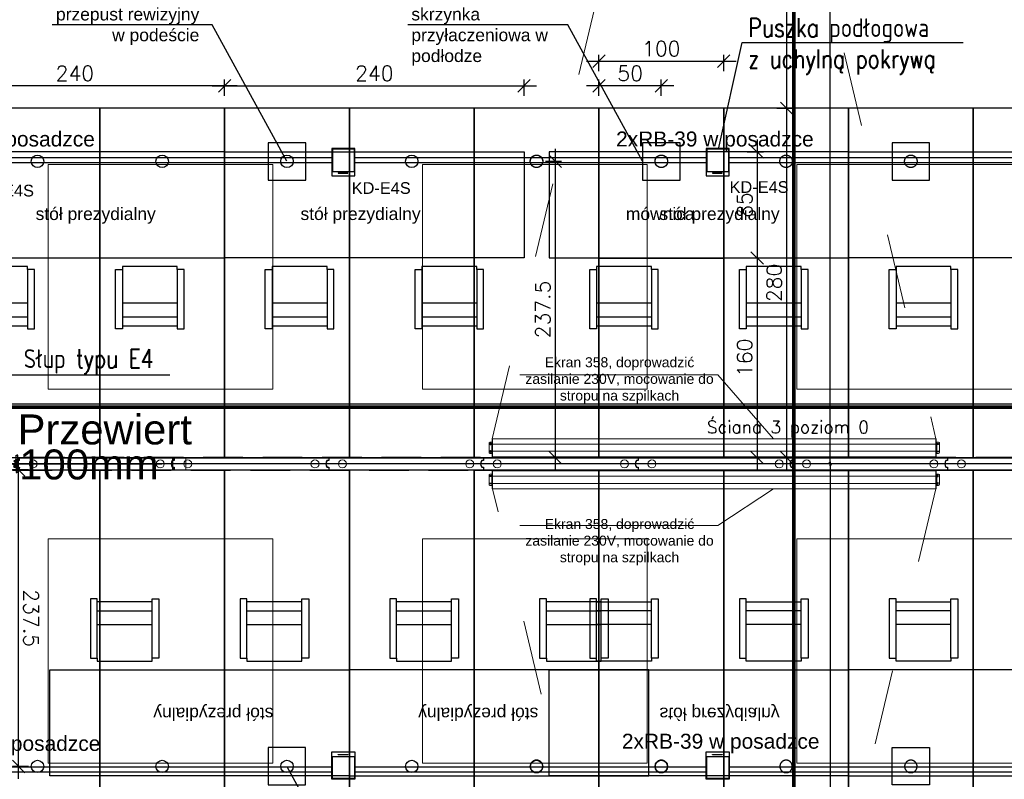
# Model space of a CAD drawing. Header units: centimetres. Extents: x -228435 to 111511, y -89367 to 428125.
# Tile 56 of 219: x -46169 to -38278, y 38472 to 44560. Entities that reach past the tile are written whole.
import ezdxf
from ezdxf.xclip import XClip

# ---------------------------------------------------------------- set-up
doc = ezdxf.new("R2010")
doc.units = ezdxf.units.CM
doc.header["$LTSCALE"] = 50
doc.header["$XCLIPFRAME"] = 0
doc.header["$PDMODE"] = 35
doc.header["$PDSIZE"] = 0.1
for name, pattern in [('0_II 10 sal$0$HIDDEN', [9.525, 6.35, -3.175]), ('0_II 10 sal$0$HIDDENX2', [19.05, 12.7, -6.35]), ('DASHDOT', [25.4, 12.7, -6.35, 0, -6.35]), ('DASHDOT2', [12.7, 6.35, -3.175, 0, -3.175]), ('DIN_STRICHPUNKT', [10.7, 5, -2.5, 0.7, -2.5]), ('HIDDENX2', [19.05, 12.7, -6.35]), ('Kondygnacja +0$0$DASHDOT2', [12.7, 6.35, -3.175, 0, -3.175]), ('Kondygnacja -1$0$ACAD_ISO03W100', [30, 12, -18])]:
    doc.linetypes.add(name, pattern=pattern)
doc.layers.get('0').update_dxf_attribs({"color": 8})
doc.layers.get('DEFPOINTS').update_dxf_attribs({"color": 8})
for name, color, linetype in [('0_II 10 sal$0$ARCH_ŚCIANY_PRZESUWNE', 8, 'Continuous'), ('0_II 10 sal$0$ARCH_ŚLUSARKA_DRZWI', 8, 'Continuous'), ('ACHSEN', 8, 'DIN_STRICHPUNKT'), ('ARCH_GK', 8, 'Continuous'), ('ARCH_INFO_OPISY', 8, 'Continuous'), ('ARCH_INFO_OSIE_IST', 8, 'DASHDOT2'), ('ARCH_SZYNY', 8, 'Continuous'), ('HUFCOR', 8, 'Continuous'), ('Hufcor szyny', 8, 'Kondygnacja +0$0$DASHDOT2'), ('Kondygnacja -1$0$ARCH_WYPOSAŻENIE_INNE', 8, 'Continuous'), ('KÖRPERKANTE', 8, 'Continuous'), ('Osie rzutów$0$ARCH_INFO_OSIE_OPISY_IST', 8, 'Continuous'), ('PANELE', 8, 'Continuous'), ('RYSUNKOWE_XREF', 8, 'Continuous'), ('tabela', 8, 'Continuous'), ('VOLL', 8, 'Continuous')]:
    doc.layers.add(name, color=color, linetype=linetype)
for name, color, linetype, lineweight in [('_SP KORYTA', 8, 'Continuous', 25), ('ARCH_LINIE PRZEKROJOWE', 8, 'Continuous', 25), ('ARCH_SUFITY_PODWIESZANE', 8, 'HIDDENX2', 9), ('SYSTEMY AV', 8, 'Continuous', 13), ('Wymiary', 8, 'Continuous', 15)]:
    doc.layers.add(name, color=color, linetype=linetype, lineweight=lineweight)
doc.layers.get('HUFCOR').off()
doc.styles.add('-1 sale konferencyjne$0$Arial', font='ARIAL.TTF')
doc.styles.add('Arial', font='ARIAL.TTF')
doc.styles.add('Romans', font='Romans.shx')
doc.styles.add('ROMANS-50-CM', font='romans.shx', dxfattribs={"width": 0.8, "height": 10})
doc.linetypes.add('SZYNA_LINE', pattern='A,12.7,-7.75,["SZYNA",Standard,S=2.54,R=0,X=-5.95,Y=-1.27],-7.75', length=28.2)
doc.dimstyles.new('ISO-25', dxfattribs={"dimtxt": 2.5, "dimasz": 2.5, "dimexe": 1.25, "dimexo": 0.625, "dimtad": 1, "dimtxsty": 'Standard', "dimcen": 2.5, "dimadec": 0, "dimazin": 0, "dimtfac": 1, "dimtmove": 0, "dimatfit": 3, "dimfxl": 0, "dimarcsym": 0})
doc.dimstyles.new('Wymiary 1-100', dxfattribs={"dimtxt": 12, "dimasz": 10, "dimexe": 5, "dimexo": 0, "dimgap": 4, "dimtad": 1, "dimrnd": 0.5, "dimzin": 12, "dimdsep": 46, "dimtxsty": 'Romans', "dimblk": 'OBLIQUE', "dimcen": 10, "dimdle": 10, "dimclrt": 55, "dimazin": 0, "dimtfac": 1, "dimtmove": 1, "dimatfit": 3, "dimfxl": 0, "dimtolj": 1, "dimtzin": 0, "dimarcsym": 0})
doc.dimstyles.new('Wymiary 1-200', dxfattribs={"dimtxt": 22, "dimasz": 20, "dimexe": 10, "dimexo": 0, "dimgap": 8, "dimtad": 1, "dimrnd": 0.5, "dimzin": 12, "dimdsep": 46, "dimtxsty": 'Romans', "dimblk": 'OBLIQUE', "dimcen": 0.5, "dimdle": 15, "dimclrt": 55, "dimazin": 0, "dimtfac": 1, "dimtmove": 1, "dimatfit": 3, "dimfxl": 0, "dimtolj": 1, "dimtzin": 0, "dimarcsym": 0})

# ---------------------------------------------------------------- blocks, each defined once
blk = doc.blocks.new('Linie przekrojowe')
at = {"layer": 'ARCH_LINIE PRZEKROJOWE', "linetype": 'DASHDOT', "ltscale": 5, "const_width": 3, "flags": 128}
for points in [[(8110, 12660), (8110, 5500), (8760, 5500), (8760, 5178.55)], [(4872.32, 8645.5), (13243.79, 8645.5)]]:
    blk.add_lwpolyline(points, dxfattribs=at)
blk = doc.blocks.new('SU Lampy kwadratowe +0')
at = {"layer": 'ARCH_SUFITY_PODWIESZANE', "ltscale": 2.5}
for points in [[(7520, 8840), (7700, 8840), (7700, 8660), (7520, 8660)], [(7820, 8840), (8000, 8840), (8000, 8660), (7820, 8660)], [(8120, 8840), (8300, 8840), (8300, 8660), (8120, 8660)], [(7520, 8540), (7700, 8540), (7700, 8360), (7520, 8360)], [(7820, 8540), (8000, 8540), (8000, 8360), (7820, 8360)], [(8120, 8540), (8300, 8540), (8300, 8360), (8120, 8360)]]:
    blk.add_lwpolyline(points, close=True, dxfattribs=at)
blk = doc.blocks.new('A$C50B549AF')
at = {"layer": 'ARCH_SZYNY', "linetype": 'SZYNA_LINE', "ltscale": 2.5}
for p, q in [((3356.49, 3648.15, 630), (1057.29, 3648.14, 630)), ((2375.99, 3600.4, 630), (1239.49, 3600.4, 630))]:
    blk.add_line(p, q, dxfattribs=at)
blk = doc.blocks.new('-1 dzien I$0$Miejsce_siedzące_2d')
at = {"color": 0, "linetype": 'ByBlock', "lineweight": -2}
for p, q in [((-26.42, 27.08), (26.42, 27.08)), ((-26.42, 12.55), (26.42, 12.55))]:
    blk.add_line(p, q, dxfattribs=at)
for points in [[(-26.42, 62.74), (-26.42, 0), (-33.02, 0), (-33.02, 62.74), (-26.42, 62.74), (-26.42, 66.04), (26.42, 66.04), (26.42, 62.74), (26.42, 0), (33.02, 0), (33.02, 62.74), (26.42, 62.74)], [(26.42, 3.3), (-26.42, 3.3)]]:
    blk.add_lwpolyline(points, dxfattribs=at)
blk = doc.blocks.new('_Oblique')
at = {"color": 0, "linetype": 'ByBlock', "lineweight": -2}
blk.add_line((-0.5, -0.5), (0.5, 0.5), dxfattribs=at)
blk = doc.blocks.new('*D1262')
at = {"color": 0, "lineweight": -2}
for p, q in [((826.77, 170.1), (826.77, -9.9)), ((818.77, 160.1), (831.77, 160.1)), ((818.77, 0.1), (831.77, 0.1))]:
    blk.add_line(p, q, dxfattribs=at)
at = {"layer": 'DEFPOINTS', "color": 0, "lineweight": 40}
for p in [(799.99, 160.1), (799.18, 0.1), (826.77, 0.1)]:
    blk.add_point(p, dxfattribs=at)
at = {"color": 0, "lineweight": -2, "xscale": 10, "yscale": 10, "zscale": 10}
for p, rotation in [((826.77, 160.1), 90), ((826.77, 0.1), 270)]:
    blk.add_blockref('_Oblique', p, dxfattribs=dict(at, rotation=rotation))
at = {"color": 55, "insert": (816.77, 80.1), "char_height": 12, "attachment_point": 5, "rotation": 90, "style": 'Romans'}
blk.add_mtext('\\A1;160', dxfattribs=at)
blk = doc.blocks.new('*D1263')
at = {"color": 0, "lineweight": -2}
for p, q in [((850.46, 290.1), (850.46, -9.9)), ((842.46, 280.1), (855.46, 280.1)), ((842.46, 0.1), (855.46, 0.1))]:
    blk.add_line(p, q, dxfattribs=at)
at = {"layer": 'DEFPOINTS', "color": 0, "lineweight": 40}
for p in [(800.82, 280.1), (800, 0.1), (850.46, 0.1)]:
    blk.add_point(p, dxfattribs=at)
at = {"color": 0, "lineweight": -2, "xscale": 10, "yscale": 10, "zscale": 10}
for p, rotation in [((850.46, 280.1), 90), ((850.46, 0.1), 270)]:
    blk.add_blockref('_Oblique', p, dxfattribs=dict(at, rotation=rotation))
at = {"color": 55, "insert": (840.46, 140.1), "char_height": 12, "attachment_point": 5, "rotation": 90, "style": 'Romans'}
blk.add_mtext('\\A1;280', dxfattribs=at)
blk = doc.blocks.new('*D1264')
at = {"color": 0, "lineweight": -2}
for p, q in [((826.77, 255.07), (826.77, 150.1)), ((818.77, 245.07), (831.77, 245.07)), ((818.77, 160.1), (831.77, 160.1))]:
    blk.add_line(p, q, dxfattribs=at)
at = {"layer": 'DEFPOINTS', "color": 0, "lineweight": 40}
for p in [(799.99, 245.07), (799.99, 160.1), (826.77, 160.1)]:
    blk.add_point(p, dxfattribs=at)
at = {"color": 0, "lineweight": -2, "xscale": 10, "yscale": 10, "zscale": 10}
for p, rotation in [((826.77, 245.07), 90), ((826.77, 160.1), 270)]:
    blk.add_blockref('_Oblique', p, dxfattribs=dict(at, rotation=rotation))
at = {"color": 55, "insert": (816.77, 202.59), "char_height": 12, "attachment_point": 5, "rotation": 90, "style": 'Romans'}
blk.add_mtext('\\A1;85', dxfattribs=at)
blk = doc.blocks.new('*D1267')
at = {"color": 0, "lineweight": -2}
for p, q in [((665.06, 247.6), (665.06, -10)), ((657.06, 237.6), (670.06, 237.6)), ((657.06, 0), (670.06, 0))]:
    blk.add_line(p, q, dxfattribs=at)
at = {"layer": 'DEFPOINTS', "color": 0, "lineweight": 40}
for p in [(650, 237.6), (647.1, 0), (665.06, 0)]:
    blk.add_point(p, dxfattribs=at)
at = {"color": 0, "lineweight": -2, "xscale": 10, "yscale": 10, "zscale": 10}
for p, rotation in [((665.06, 237.6), 90), ((665.06, 0), 270)]:
    blk.add_blockref('_Oblique', p, dxfattribs=dict(at, rotation=rotation))
at = {"color": 55, "insert": (655.06, 118.8), "char_height": 12, "attachment_point": 5, "rotation": 90, "style": 'Romans'}
blk.add_mtext('\\A1;237.5', dxfattribs=at)
blk = doc.blocks.new('*D1268')
at = {"color": 0, "lineweight": -2}
for p, q in [((690, 317.82), (810, 317.82)), ((700, 309.82), (700, 322.82)), ((800, 309.82), (800, 322.82))]:
    blk.add_line(p, q, dxfattribs=at)
at = {"layer": 'DEFPOINTS', "color": 0, "lineweight": 40}
for p in [(800, 317.82), (700, 280.1), (800, 280.1)]:
    blk.add_point(p, dxfattribs=at)
at = {"color": 0, "lineweight": -2, "xscale": 10, "yscale": 10, "zscale": 10, "rotation": 180}
blk.add_blockref('_Oblique', (700, 317.82), dxfattribs=at)
at = {"color": 0, "lineweight": -2, "xscale": 10, "yscale": 10, "zscale": 10}
blk.add_blockref('_Oblique', (800, 317.82), dxfattribs=at)
at = {"color": 55, "insert": (750, 327.82), "char_height": 12, "attachment_point": 5, "style": 'Romans'}
blk.add_mtext('\\A1;100', dxfattribs=at)
blk = doc.blocks.new('*D1269')
at = {"color": 0, "lineweight": -2}
for p, q in [((700, 290.03), (700, 303.03)), ((750, 290.03), (750, 303.03)), ((760, 298.03), (690, 298.03))]:
    blk.add_line(p, q, dxfattribs=at)
at = {"layer": 'DEFPOINTS', "color": 0, "lineweight": 40}
for p in [(700, 298.03), (700, 237.6), (750, 237.6)]:
    blk.add_point(p, dxfattribs=at)
at = {"color": 0, "lineweight": -2, "xscale": 10, "yscale": 10, "zscale": 10, "rotation": 180}
blk.add_blockref('_Oblique', (700, 298.03), dxfattribs=at)
at = {"color": 0, "lineweight": -2, "xscale": 10, "yscale": 10, "zscale": 10}
blk.add_blockref('_Oblique', (750, 298.03), dxfattribs=at)
at = {"color": 55, "insert": (725, 308.03), "char_height": 12, "attachment_point": 5, "style": 'Romans'}
blk.add_mtext('\\A1;50', dxfattribs=at)
blk = doc.blocks.new('*D1270')
at = {"color": 0, "lineweight": -2}
for p, q in [((400, 290.03), (400, 303.03)), ((640, 290.03), (640, 303.03)), ((390, 298.03), (650, 298.03))]:
    blk.add_line(p, q, dxfattribs=at)
at = {"layer": 'DEFPOINTS', "color": 0, "lineweight": 40}
for p in [(640, 298.03), (400, 245.1), (640, 245.1)]:
    blk.add_point(p, dxfattribs=at)
at = {"color": 0, "lineweight": -2, "xscale": 10, "yscale": 10, "zscale": 10, "rotation": 180}
blk.add_blockref('_Oblique', (400, 298.03), dxfattribs=at)
at = {"color": 0, "lineweight": -2, "xscale": 10, "yscale": 10, "zscale": 10}
blk.add_blockref('_Oblique', (640, 298.03), dxfattribs=at)
at = {"color": 55, "insert": (520, 308.03), "char_height": 12, "attachment_point": 5, "style": 'Romans'}
blk.add_mtext('\\A1;240', dxfattribs=at)
blk = doc.blocks.new('*D1265')
at = {"color": 0, "lineweight": -2}
for p, q in [((850.46, 490.1), (850.46, 270.1)), ((842.46, 480.1), (855.46, 480.1)), ((858.46, 280.1), (845.46, 280.1))]:
    blk.add_line(p, q, dxfattribs=at)
at = {"layer": 'DEFPOINTS', "color": 0, "lineweight": 40}
for p in [(785.33, 480.1), (850.46, 280.1), (862.35, 280.1)]:
    blk.add_point(p, dxfattribs=at)
at = {"color": 0, "lineweight": -2, "xscale": 10, "yscale": 10, "zscale": 10}
for p, rotation in [((850.46, 480.1), 90), ((850.46, 280.1), 270)]:
    blk.add_blockref('_Oblique', p, dxfattribs=dict(at, rotation=rotation))
at = {"color": 55, "insert": (840.46, 380.1), "char_height": 12, "attachment_point": 5, "rotation": 90, "style": 'Romans'}
blk.add_mtext('\\A1;200', dxfattribs=at)
blk = doc.blocks.new('*D1266')
at = {"color": 0, "lineweight": -2}
for p, q in [((160, 290.03), (160, 303.03)), ((400, 290.03), (400, 303.03)), ((410, 298.03), (150, 298.03))]:
    blk.add_line(p, q, dxfattribs=at)
at = {"layer": 'DEFPOINTS', "color": 0, "lineweight": 40}
for p in [(160, 298.03), (160, 245.1), (400, 245.1)]:
    blk.add_point(p, dxfattribs=at)
at = {"color": 0, "lineweight": -2, "xscale": 10, "yscale": 10, "zscale": 10, "rotation": 180}
blk.add_blockref('_Oblique', (160, 298.03), dxfattribs=at)
at = {"color": 0, "lineweight": -2, "xscale": 10, "yscale": 10, "zscale": 10}
blk.add_blockref('_Oblique', (400, 298.03), dxfattribs=at)
at = {"color": 55, "insert": (280, 308.03), "char_height": 12, "attachment_point": 5, "style": 'Romans'}
blk.add_mtext('\\A1;240', dxfattribs=at)
blk = doc.blocks.new('prezydium2')
at = {"color": 251, "linetype": '0_II 10 sal$0$HIDDENX2'}
for points in [[(0, 0), (100, 0), (100, 280), (0, 280)], [(100, 0), (200, 0), (200, 280), (100, 280)], [(200, 0), (300, 0), (300, 280), (200, 280)], [(300, 0), (400, 0), (400, 280), (300, 280)], [(400, 0), (500, 0), (500, 280), (400, 280)], [(60, 160.01), (300, 160.01), (300, 245.01), (60, 245.01)], [(540, 160.01), (300, 160.01), (300, 245.01), (540, 245.01)], [(335.04, 222.31), (365.04, 222.31), (365.04, 252.31), (335.04, 252.31)]]:
    blk.add_lwpolyline(points, close=True, dxfattribs=at)
for centre in [(50, 237.5), (150, 237.5), (250, 237.5), (350, 237.5)]:
    blk.add_circle(centre, 5, dxfattribs=at)
at = {"color": 251, "linetype": '0_II 10 sal$0$HIDDENX2', "xscale": -0.8328285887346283, "yscale": 0.7571168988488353}
for p in [(120.1, 103.2), (240.1, 103.2), (360.1, 103.2)]:
    blk.add_blockref('-1 dzien I$0$Miejsce_siedzące_2d', p, dxfattribs=at)
at = {"color": 251, "linetype": '0_II 10 sal$0$HIDDENX2', "insert": (148.55, 200.44), "char_height": 10, "width": 195.9777, "attachment_point": 1}
blk.add_mtext('{\\fArial|b0|i0|c238|p34;stół prezydialny}', dxfattribs=at)
blk = doc.blocks.new('puszka e4s-538')
for points in [[(0, 29.1), (24.7, 29.1), (24.7, 0), (0, 0)], [(0.6, 28.4), (24.1, 28.4), (24.1, 4.7), (0.6, 4.7)], [(7.5, 3.2), (18, 3.2), (18, 2.7), (7.5, 2.7)]]:
    blk.add_lwpolyline(points, close=True)
blk = doc.blocks.new('puuuchy')
at = {"layer": '_SP KORYTA', "xscale": -0.375, "yscale": 0.375, "zscale": 0.375}
for p in [(-2847.09, 1915.46), (-2697.09, 1915.46)]:
    blk.add_blockref('puszka e4s-538', p, dxfattribs=at)
at = {"layer": '_SP KORYTA', "xscale": 0.375, "yscale": 0.375, "zscale": 0.375, "rotation": 180}
for p in [(-2847.09, 1684.54), (-2697.09, 1684.54)]:
    blk.add_blockref('puszka e4s-538', p, dxfattribs=at)
blk = doc.blocks.new('cahbir 0')
at = {"layer": '_SP KORYTA'}
for p, q in [((-6084.19, 3965.49, -630), (-5802.71, 3965.49, -630)), ((-6084.19, 3961.49, -630), (-5802.71, 3961.49, -630)), ((-5784.19, 3965.49, -630), (-5502.71, 3965.49, -630)), ((-5784.19, 3961.49, -630), (-5502.71, 3961.49, -630)), ((-5484.19, 3965.49, -630), (-5202.71, 3965.49, -630)), ((-5484.19, 3961.49, -630), (-5202.71, 3961.49, -630)), ((-6084.19, 3477.22, -630), (-5802.71, 3477.22, -630)), ((-6084.19, 3473.22, -630), (-5802.71, 3473.22, -630)), ((-5784.19, 3477.22, -630), (-5502.71, 3477.22, -630)), ((-5784.19, 3473.22, -630), (-5502.71, 3473.22, -630)), ((-5484.19, 3477.22, -630), (-5202.71, 3477.22, -630)), ((-5484.19, 3473.22, -630), (-5202.71, 3473.22, -630))]:
    blk.add_line(p, q, dxfattribs=at)
for name, p, xscale, yscale, zscale in [('puuuchy', (-90, 120, -1290), 2, 2, 2), ('puszka e4s-538', (-5784.19, 3950.93, -630), -0.75, 0.75, 0.75), ('puszka e4s-538', (-5484.19, 3950.93, -630), -0.75, 0.75, 0.75)]:
    blk.add_blockref(name, p, dxfattribs=dict(at, xscale=xscale, yscale=yscale, zscale=zscale))
at = {"layer": '_SP KORYTA', "xscale": 0.75, "yscale": 0.75, "zscale": 0.75, "rotation": 180}
for p in [(-5784.19, 3489.07, -630), (-5484.19, 3489.07, -630)]:
    blk.add_blockref('puszka e4s-538', p, dxfattribs=at)
at = {"layer": '_SP KORYTA', "style": 'Arial'}
for s, height, p in [('2xRB-39 w posadzce', 12, (-6151.04, 3974.37, -630)), ('2xRB-39 w posadzce', 12, (-5574.9, 3974.37, -630)), ('KD-E4S', 9.375, (-5786.81, 3936.39, -630)), ('KD-E4S', 9.375, (-5483.99, 3937.18, -630)), ('KD-E4S', 9.375, (-6088.77, 3934.32, -630)), ('Przewiert', 24, (-6054.6, 3735.59, -630)), ('100mm', 24, (-6053.32, 3707.53, -630)), ('2xRB-39 w posadzce', 12, (-5570.27, 3491.7, -630)), ('2xRB-39 w posadzce', 12, (-6146.62, 3489.93, -630))]:
    blk.add_text(s, height=height, dxfattribs=at).set_placement(p)
blk = doc.blocks.new('SE2')
at = {"linetype": 'Continuous', "ltscale": 25.4}
for p, q in [((-880, 1359.8), (-880, 1332.3)), ((-878, 1359.8), (-880, 1359.8)), ((-878, 1315.8), (-878, 1359.8)), ((2678, 1359.8), (-878, 1359.8)), ((-878, 1315.8), (-878, 1359.8)), ((2678, 1315.8), (2678, 1359.8)), ((2678, 1359.8), (2678, 1315.8)), ((2680, 1359.8), (2678, 1359.8)), ((2680, 1332.3), (2680, 1359.8)), ((-906, 1326.3), (-906, 1248.3)), ((-885, 1332.3), (-900, 1332.3)), ((-897.5, 1321.3), (-897.5, 1313.3)), ((-890.5, 1313.3), (-890.5, 1321.3)), ((-885, 1242.3), (-885, 1332.3)), ((-880, 1332.3), (-880, 1242.3)), ((-878, 1315.8), (-880, 1315.8)), ((-878, 1285.3), (-878, 1315.8)), ((2678, 1315.8), (-878, 1315.8)), ((-878, 1258.8), (-878, 1285.3)), ((2678, 1285.3), (2678, 1315.8)), ((2680, 1315.8), (2678, 1315.8)), ((2678, 1285.3), (2678, 1258.8)), ((2680, 1242.3), (2680, 1332.3)), ((2685, 1332.3), (2685, 1242.3)), ((2700, 1332.3), (2685, 1332.3)), ((2698, 1320.8), (2690, 1320.8)), ((2690, 1320.8), (2690, 1320.8)), ((2698, 1320.8), (2690, 1320.8)), ((2690, 1313.8), (2698, 1313.8)), ((2698, 1320.8), (2698, 1320.8)), ((2706, 1248.3), (2706, 1326.3)), ((-906, 1248.3), (-906, 1248.3)), ((-900, 1242.3), (-885, 1242.3)), ((-900, 1242.3), (-885, 1242.3)), ((-900, 1242.3), (-900, 1242.3)), ((-897.5, 1261.3), (-897.5, 1253.3)), ((-890.5, 1253.3), (-890.5, 1261.3)), ((-882, 1242.3), (-882, 1242.3)), ((-882, 1242.3), (-880, 1242.3)), ((-882, 1242.3), (-880, 1242.3)), ((-878, 1258.8), (-880, 1258.8)), ((-880, 1242.3), (-880, 1214.8)), ((-880, 1214.8), (-878, 1214.8)), ((2678, 1258.8), (-878, 1258.8)), ((-878, 1214.8), (-878, 1258.8)), ((-878, 1214.8), (2678, 1214.8)), ((2678, 1258.8), (2678, 1214.8)), ((2680, 1258.8), (2678, 1258.8)), ((2678, 1214.8), (2680, 1214.8)), ((2680, 1214.8), (2680, 1242.3)), ((2682, 1242.3), (2680, 1242.3)), ((2680, 1242.3), (2682, 1242.3)), ((2682, 1242.3), (2682, 1242.3)), ((2685, 1242.3), (2700, 1242.3)), ((2685, 1242.3), (2700, 1242.3)), ((2698, 1260.8), (2690, 1260.8)), ((2690, 1260.8), (2690, 1260.8)), ((2698, 1260.8), (2690, 1260.8)), ((2690, 1253.8), (2698, 1253.8)), ((2698, 1260.8), (2698, 1260.8)), ((2700, 1242.3), (2700, 1242.3)), ((2706, 1248.3), (2706, 1248.3))]:
    blk.add_line(p, q, dxfattribs=at)
for centre, radius, start, end in [((-900, 1326.3), 6, 90, 180), ((-894, 1321.3), 3.5, 0, 180), ((-894, 1321.3), 3.5, 0, 180), ((-894, 1313.3), 3.5, 180, 360), ((-894, 1261.3), 3.5, 0, 180), ((-894, 1261.3), 3.5, 0, 180), ((2690, 1317.3), 3.5, 90, 180), ((2690, 1317.3), 3.5, 90, 270), ((2698, 1317.3), 3.5, 0, 90), ((2698, 1317.3), 3.5, 270, 90), ((2700, 1326.3), 6, 0, 90), ((-900, 1248.3), 6, 180, 270), ((-900, 1248.3), 6, 180, 270), ((-894, 1253.3), 3.5, 180, 360), ((2690, 1257.3), 3.5, 90, 180), ((2690, 1257.3), 3.5, 90, 270), ((2698, 1257.3), 3.5, 0, 90), ((2698, 1257.3), 3.5, 270, 90), ((2700, 1248.3), 6, 270, 360), ((2700, 1248.3), 6, 270, 360)]:
    blk.add_arc(centre, radius, start, end, dxfattribs=at)
for centre, major_axis, start_param, end_param in [((-885, 1332.3), (-5, 0), 3.141593, 4.712389), ((2685, 1332.3), (-5, 0), 4.712389, 6.283185), ((-885, 1242.3), (5, 0), 0, 1.570796), ((-885, 1242.3), (3, 0), 0, 1.570796), ((2685, 1242.3), (5, 0), 1.570796, 3.141593), ((2685, 1242.3), (3, 0), 1.570796, 3.141593)]:
    blk.add_ellipse(centre, major_axis=major_axis, ratio=0.000014, start_param=start_param, end_param=end_param, dxfattribs=at)
blk = doc.blocks.new('Osie rzutów')
at = {"layer": 'ARCH_INFO_OSIE_IST', "ltscale": 10}
for p, q in [((8060, 12510), (8060, 4623.26)), ((4436.04, 8600), (15156.54, 8600))]:
    blk.add_line(p, q, dxfattribs=at)
blk = doc.blocks.new('A$C6FDA0163')
at = {"layer": 'RYSUNKOWE_XREF'}
blk.add_blockref('Osie rzutów', (-10460.03, -9819.05, -630), dxfattribs=at)
blk = doc.blocks.new('VERT-NEU')
at = {"layer": 'KÖRPERKANTE'}
for p, q in [((-24.5, 48.4), (-36.3, 48.4)), ((-36.3, 48.4), (-36.3, 46.1)), ((-33.5, 46.1), (-36.3, 46.1)), ((-36.3, 31), (-33.5, 31)), ((-36.3, 28.6), (-36.3, 31)), ((-20.8, 28.6), (-36.3, 28.6)), ((-33.5, 31), (-33.5, 46.1)), ((-30.3, 46), (-30.3, 33)), ((-24.5, 46), (-30.3, 46)), ((-30.3, 33), (-6.4, 33)), ((-23.3, 47.2), (-23.3, 47.2)), ((-13.1, 20.8), (-20.8, 28.6)), ((-14.2, 25.2), (-11.4, 22.4)), ((-8.6, 28.6), (-12.8, 28.6)), ((-11.4, 20.8), (-11.5, 20.8)), ((-8.1, 19.5), (-8.1, 28.1)), ((0, 25.5), (-6.4, 33)), ((-6.1, 19.5), (-6.1, 25.8)), ((-5.3, 26.1), (-3.2, 24)), ((-3.2, 24), (-3.2, 0)), ((-3.2, -24), (-3.2, 0)), ((7, 25.5), (0, 25.5)), ((0, 23.2), (0, 0)), ((0, 23.2), (5.5, 23.2)), ((0, -23.2), (0, 0)), ((5.5, 20.9), (5.5, 23.2)), ((7.8, 20.9), (5.5, 20.9)), ((7.8, 24.8), (7.8, 20.9)), ((-20.8, -28.6), (-36.3, -28.6)), ((-36.3, -28.6), (-36.3, -31)), ((-36.3, -31), (-33.5, -31)), ((-36.3, -46.1), (-36.3, -48.4)), ((-33.5, -46.1), (-36.3, -46.1)), ((-24.5, -48.4), (-36.3, -48.4)), ((-33.5, -31), (-33.5, -46.1)), ((-30.3, -33), (-6.4, -33)), ((-30.3, -46), (-30.3, -33)), ((-24.5, -46), (-30.3, -46)), ((-23.3, -47.2), (-23.3, -47.2)), ((-13.1, -20.8), (-20.8, -28.6)), ((-14.2, -25.2), (-11.4, -22.4)), ((-8.6, -28.6), (-12.8, -28.6)), ((-8.1, -19.5), (-8.1, -28.1)), ((-6.4, -33), (0, -25.5)), ((-6.1, -19.5), (-6.1, -25.8)), ((-5.3, -26.1), (-3.2, -24)), ((0, -23.2), (5.5, -23.2)), ((7, -25.5), (0, -25.5)), ((7.8, -20.9), (5.5, -20.9)), ((5.5, -20.9), (5.5, -23.2)), ((7.8, -24.8), (7.8, -20.9))]:
    blk.add_line(p, q, dxfattribs=at)
at = {"layer": 'KÖRPERKANTE', "linetype": 'ByBlock'}
for p, q in [((2, -23.2), (3.1, -23.2)), ((2, -25.5), (3.1, -25.5))]:
    blk.add_line(p, q, dxfattribs=at)
at = {"layer": 'KÖRPERKANTE'}
for centre, radius, start, end in [((-24.5, 47.2), 1.2, 360, 90), ((-24.5, 47.2), 1.2, 270, 360), ((-12.8, 26.6), 2, 90, 225), ((-12.3, 21.6), 1.12, 225, 315), ((-12.2, 21.6), 1.12, 315, 45), ((-8.6, 28.1), 0.5, 360, 90), ((-7.1, 19.5), 1, 180, 360), ((-5.6, 25.8), 0.5, 45, 180), ((7, 24.8), 0.762, 0, 90), ((-24.5, -47.2), 1.2, 0, 90), ((-24.5, -47.2), 1.2, 270, 0), ((-12.8, -26.6), 2, 135, 270), ((-12.3, -21.6), 1.12, 45, 135), ((-12.2, -21.6), 1.12, 315, 45), ((-8.6, -28.1), 0.5, 270, 0), ((-7.1, -19.5), 1, 0, 180), ((-5.6, -25.8), 0.5, 180, 315), ((7, -24.8), 0.762, 270, 0)]:
    blk.add_arc(centre, radius, start, end, dxfattribs=at)
blk = doc.blocks.new('hufcor detal 1')
at = {"layer": 'VOLL'}
h = blk.add_hatch(color=256, dxfattribs=at)
h.paths.add_polyline_path([(-5.8, -6.1), (-5.8, -3.2, 0.427595), (-6.4, -2.6, 0.427595), (-7, -3.2), (-7, -6.4), (-5.5, -10.4, -0.519458), (-5.6, -10.6), (-6.5, -10.6, 0.414214), (-7, -11.1), (-7, -16.5), (-5.9, -16.5), (-5.9, -11.5), (-4.7, -11.5), (-4.7, -12.6), (-4.1, -12.6), (-4.1, -10.9)])
h.paths.add_polyline_path([(-5.9, -16.5), (-7, -16.5), (-7, -21.9, 0.414214), (-6.5, -22.4), (-5.6, -22.4, -0.519458), (-5.5, -22.6), (-7, -26.6), (-7, -29.8, 0.427595), (-6.4, -30.4, 0.427595), (-5.8, -29.8), (-5.8, -26.9), (-4.1, -22.1), (-4.1, -20.4), (-4.7, -20.4), (-4.7, -21.5), (-5.9, -21.5)])
at = {"layer": 'ACHSEN', "ltscale": 5}
blk.add_line((261.6, -16.5), (-60.4, -16.5), dxfattribs=at)
at = {"layer": 'ARCH_GK', "linetype": 'Continuous', "lineweight": -3}
blk.add_line((0, 0), (-6.2, 0), dxfattribs=at)
for points in [[(-10, 0), (0, 0)], [(-6.2, 17.9), (-3.7, 17.9), (-3.3, 19.6), (-3.1, 17.9)], [(-6.2, 0), (-6.2, 17.9)], [(0, 17.9), (-2.5, 17.9), (-2.8, 16.1), (-3.1, 17.9)], [(0, 0), (0, 17.9)], [(-6.2, -33), (-6.2, -50.9)], [(0, -33), (0, -50.9)], [(-6.2, -50.9), (-3.7, -50.9), (-3.3, -52.6), (-3.1, -50.9)], [(0, -50.9), (-2.5, -50.9), (-2.8, -49.1), (-3.1, -50.9)]]:
    blk.add_lwpolyline(points, dxfattribs=at)
at = {"layer": 'KÖRPERKANTE'}
for p, q in [((-7, -3.2), (-7, -6.4)), ((-5.5, -10.4), (-7, -6.4)), ((-7, -11.1), (-7, -21.9)), ((-7, -26.6), (-5.5, -22.6)), ((-7, -29.8), (-7, -26.6)), ((-6.5, -10.6), (-5.6, -10.6)), ((-6.5, -22.4), (-5.6, -22.4)), ((-6.4, -2.6), (-6.4, -2.6)), ((-6.4, -30.4), (-6.4, -30.4)), ((-5.9, -11.5), (-5.9, -21.5)), ((-4.7, -11.5), (-5.9, -11.5)), ((-5.9, -21.5), (-4.7, -21.5)), ((-5.8, -3.2), (-5.8, -6.1)), ((-5.8, -6.1), (-4.1, -10.9)), ((-4.1, -22.1), (-5.8, -26.9)), ((-5.8, -29.8), (-5.8, -26.9)), ((-4.7, -12.6), (-4.7, -11.5)), ((-4.1, -12.6), (-4.7, -12.6)), ((-4.1, -20.4), (-4.7, -20.4)), ((-4.7, -21.5), (-4.7, -20.4)), ((-4.1, -12.6), (-4.1, -10.9)), ((-4.1, -22.1), (-4.1, -20.4))]:
    blk.add_line(p, q, dxfattribs=at)
for centre, radius, start, end in [((-6.4, -3.2), 0.55, 90, 180), ((-6.5, -11.1), 0.55, 90, 180), ((-6.5, -21.9), 0.55, 180, 270), ((-6.4, -29.8), 0.55, 180, 270), ((-6.4, -3.2), 0.55, 0, 90), ((-6.4, -29.8), 0.55, 270, 0), ((-5.6, -10.5), 0.1, 270, 19.8), ((-5.6, -22.5), 0.1, 340.2, 90)]:
    blk.add_arc(centre, radius, start, end, dxfattribs=at)
at = {"layer": 'VOLL'}
for p, q in [((3.9, 6.5), (3.9, 0.5)), ((3.9, -39.5), (3.9, -33.5))]:
    blk.add_line(p, q, dxfattribs=at)
at = {"layer": 'VOLL', "xscale": -0.5, "yscale": 0.5000000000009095, "zscale": 0.5000000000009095}
blk.add_blockref('VERT-NEU', (-11.2, -16.5), dxfattribs=at)
blk = doc.blocks.new('*U520')
at = {"layer": 'PANELE'}
for points in [[(0, 0), (0, -21), (-14, -21)], [(0, 0), (1240, 0)], [(1240, 0), (1240, -21), (1226, -21)], [(-14, -76), (0, -76), (0, -97)], [(1226, -76), (1240, -76), (1240, -97)], [(0, -97), (1240, -97)]]:
    blk.add_lwpolyline(points, dxfattribs=at)
for centre in [(23.5, -48.5), (1263.5, -48.5)]:
    blk.add_arc(centre, 46.5, 143.75628, 216.24372, dxfattribs=at)
at = {"layer": 'Wymiary'}
for centre in [(110, -48.5), (1130, -48.5)]:
    blk.add_circle(centre, 32, dxfattribs=at)
blk = doc.blocks.new('*D1192')
at = {"layer": 'DEFPOINTS', "color": 0, "lineweight": 40}
for p in [(-40300, 48790, 6300), (-39673.4, 48790), (-40577.5, 41000, 6300)]:
    blk.add_point(p, dxfattribs=at)
at = {"layer": 'SYSTEMY AV', "color": 0, "lineweight": -2}
for p, q in [((-39673.4, 40985), (-39673.4, 48805)), ((-39666, 48790), (-39663.4, 48790)), ((-39667.1, 41000), (-39663.4, 41000))]:
    blk.add_line(p, q, dxfattribs=at)
at = {"layer": 'SYSTEMY AV', "color": 0, "lineweight": -2, "xscale": 20, "yscale": 20, "zscale": 20}
for p, rotation in [((-39673.4, 48790), 90), ((-39673.4, 41000), 270)]:
    blk.add_blockref('_Oblique', p, dxfattribs=dict(at, rotation=rotation))
at = {"layer": 'SYSTEMY AV', "color": 55, "lineweight": 40, "insert": (-39692.4, 44895), "char_height": 22, "attachment_point": 5, "rotation": 90, "style": 'Romans'}
blk.add_mtext('\\A1;7790', dxfattribs=at)
blk = doc.blocks.new('*D1198')
at = {"layer": 'DEFPOINTS', "color": 0, "lineweight": 40}
for p in [(-40577.5, 41000, 6300), (-40237.2, 33200, 6300), (-39673.4, 33200)]:
    blk.add_point(p, dxfattribs=at)
at = {"layer": 'SYSTEMY AV', "color": 0, "lineweight": -2}
for p, q in [((-39673.4, 41015), (-39673.4, 33185)), ((-39667.1, 41000), (-39663.4, 41000)), ((-39665.8, 33200), (-39663.4, 33200))]:
    blk.add_line(p, q, dxfattribs=at)
at = {"layer": 'SYSTEMY AV', "color": 0, "lineweight": -2, "xscale": 20, "yscale": 20, "zscale": 20}
for p, rotation in [((-39673.4, 41000), 90), ((-39673.4, 33200), 270)]:
    blk.add_blockref('_Oblique', p, dxfattribs=dict(at, rotation=rotation))
at = {"layer": 'SYSTEMY AV', "color": 55, "lineweight": 40, "insert": (-39692.4, 37100), "char_height": 22, "attachment_point": 5, "rotation": 90, "style": 'Romans'}
blk.add_mtext('\\A1;7800', dxfattribs=at)
blk = doc.blocks.new('A$C1D9A4D4F')
for points in [[(450, 237.595), (390.15, 347.09), (261.727, 347.09)], [(735.036, 237.595), (675.186, 347.09), (546.763, 347.09)]]:
    blk.add_lwpolyline(points)
for points in [[(100, 0.095), (200, 0.095), (200, 280.095), (100, 280.095)], [(200, 0.095), (300, 0.095), (300, 280.095), (200, 280.095)], [(300, 0.095), (400, 0.095), (400, 280.095), (300, 280.095)], [(400, 0.095), (500, 0.095), (500, 280.095), (400, 280.095)], [(500, 0.095), (600, 0.095), (600, 280.095), (500, 280.095)], [(600, 0.095), (700, 0.095), (700, 280.095), (600, 280.095)], [(700, 0.095), (800, 0.095), (800, 280.095), (700, 280.095)], [(160, 160.105), (400, 160.105), (400, 245.105), (160, 245.105)], [(640, 160.105), (400, 160.105), (400, 245.105), (640, 245.105)], [(435.036, 222.41), (465.036, 222.41), (465.036, 252.41), (435.036, 252.41)], [(699.995, 160.068), (799.995, 160.068), (799.995, 245.068), (699.995, 245.068)], [(735.036, 222.41), (765.036, 222.41), (765.036, 252.41), (735.036, 252.41)]]:
    blk.add_lwpolyline(points, close=True)
for centre in [(150, 237.595), (250, 237.595), (350, 237.595), (450, 237.595), (550, 237.595), (650, 237.595), (750, 237.595)]:
    blk.add_circle(centre, 5)
at = {"xscale": -0.8328285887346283, "yscale": 0.7571168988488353}
for p in [(220.104, 103.298), (340.104, 103.298), (460.104, 103.298), (580.104, 103.298)]:
    blk.add_blockref('-1 dzien I$0$Miejsce_siedzące_2d', p, dxfattribs=at)
at = {"char_height": 10}
for s, insert, width, attachment_point in [('{\\fArial|b0|i0|c238|p34;przepust rewizyjny w podeście}', (379.748, 360.49), 126.29964, 3), ('{\\fArial|b0|i0|c238|p34;skrzynka przyłaczeniowa w podłodze}', (549.677, 360.512), 126.29964, 1), ('{\\fArial|b0|i0|c238|p34;stół prezydialny}', (248.549, 200.538), 195.97774, 1), ('{\\fArial|b0|i0|c238|p34;stół prezydialny}', (460.838, 200.538), 195.97774, 1), ('{\\fArial|b0|i0|c238|p34;mównica}', (721.593, 200.538), 195.97774, 1)]:
    blk.add_mtext(s, dxfattribs=dict(at, insert=insert, width=width, attachment_point=attachment_point))
for base, p1, p2, angle, picture, middle in [((850.458, 280.095), (785.329, 480.095), (862.355, 280.095), 90, '*D1265', (840.458, 380.095)), ((160, 298.034), (400, 245.105), (160, 245.105), 180, '*D1266', (280, 308.034)), ((850.458, 0.095), (800.816, 280.095), (800, 0.095), 90, '*D1263', (840.458, 140.095)), ((826.773, 160.105), (799.995, 245.068), (799.995, 160.105), 90, '*D1264', (816.773, 202.587)), ((665.0617, 0), (650, 237.5954), (647.1012, 0), 90, '*D1267', (655.0617, 118.7977)), ((826.773, 0.095), (799.995, 160.105), (799.179, 0.095), 90, '*D1262', (816.773, 80.1))]:
    dim = blk.add_linear_dim(base=base, p1=p1, p2=p2, angle=angle, dimstyle='Wymiary 1-100')
    dim.commit()
    dim.dimension.update_dxf_attribs({"geometry": picture, "text_midpoint": middle})
for base, p1, p2, picture, middle in [((800, 317.824), (700, 280.095), (800, 280.095), '*D1268', (750, 327.824)), ((640, 298.034), (400, 245.105), (640, 245.105), '*D1270', (520, 308.034)), ((700, 298.034), (750, 237.595), (700, 237.595), '*D1269', (725, 308.034))]:
    dim = blk.add_linear_dim(base=base, p1=p1, p2=p2, dimstyle='Wymiary 1-100')
    dim.commit()
    dim.dimension.update_dxf_attribs({"geometry": picture, "text_midpoint": middle})

msp = doc.modelspace()

# ---------------------------------------------------------------- linework, layer by layer
at = {"layer": '0_II 10 sal$0$ARCH_ŚCIANY_PRZESUWNE', "linetype": '0_II 10 sal$0$HIDDEN', "lineweight": -3}
for p, q in [((-34855, 41050, 630), (-46225, 41050, 630)), ((-46225, 41050, 630), (-34855, 41050, 630)), ((-44944.44324, 41050, 630), (-44944.44324, 40950, 630)), ((-46225, 40950, 630), (-34855, 40950, 630)), ((-34855, 40950, 630), (-46225, 40950, 630))]:
    msp.add_line(p, q, dxfattribs=at)
at = {"layer": '0_II 10 sal$0$ARCH_ŚLUSARKA_DRZWI', "linetype": '0_II 10 sal$0$HIDDEN', "lineweight": 5, "elevation": 630}
msp.add_lwpolyline([(-44836.44324, 40950), (-44944.44324, 40950), (-44944.44324, 41050), (-44836.44324, 41050)], close=True, dxfattribs=at)
at = {"layer": 'SYSTEMY AV'}
for p, q in [((-40572.49393, 41712.63298, -5670), (-42160.75095, 41712.63298, -5670)), ((-40572.49393, 41712.63298, -5670), (-40127.67661, 41201.49393, 630)), ((-40572.49393, 40507.24356, -5670), (-40127.67661, 40798.55107, -2520)), ((-40572.49393, 40507.24356, -5670), (-42160.75095, 40507.24356, -5670))]:
    msp.add_line(p, q, dxfattribs=at)
at = {"layer": 'SYSTEMY AV', "linetype": 'Kondygnacja -1$0$ACAD_ISO03W100'}
for points, elevation in [([(-42381.25598, 41201.49701), (-40602.61343, 48672.4), (-38826.38227, 41201.49701)], 630), ([(-38826.38227, 40799.96968), (-40602.82, 33317.6), (-42379.25773, 40799.96968)], -5670)]:
    msp.add_lwpolyline(points, dxfattribs=dict(at, elevation=elevation))

# ---------------------------------------------------------------- block references
at = {"xscale": 10, "yscale": 10, "zscale": 10}
for name, p in [('Linie przekrojowe', (-121065, -45000, -5670)), ('cahbir 0', (14360, 3800.00982, 630))]:
    msp.add_blockref(name, p, dxfattribs=at)
ref = msp.add_blockref('A$C6FDA0163', (-16540, 53190.5, 630), dxfattribs=dict(xscale=10, yscale=10, zscale=10))
XClip(ref).set_block_clipping_path([(-400.031931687, -2219.05), (399.968068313, 380.95)])
at = {"lineweight": 70, "xscale": 10, "yscale": 10, "zscale": 10}
msp.add_blockref('prezydium2', (-42526.74353, 41050, 630), dxfattribs=at)
at = {"lineweight": 70, "xscale": -10, "yscale": 10, "zscale": 10, "rotation": 180}
msp.add_blockref('prezydium2', (-42526.74353, 40950, 630), dxfattribs=at)
at = {"layer": 'ARCH_SUFITY_PODWIESZANE', "ltscale": 2.5, "xscale": 10, "yscale": 10, "zscale": 10}
msp.add_blockref('SU Lampy kwadratowe +0', (-121140, -45000, -5670), dxfattribs=at)
at = {"layer": 'HUFCOR', "xscale": 10, "yscale": 10, "zscale": 10}
msp.add_blockref('A$C50B549AF', (-58654.9183, 4996.03602, -5670), dxfattribs=at)
at = {"layer": 'Kondygnacja -1$0$ARCH_WYPOSAŻENIE_INNE', "xscale": 10, "yscale": 10, "zscale": 10}
msp.add_blockref('A$C1D9A4D4F', (-48526.74351, 41049.04612, 630), dxfattribs=at)
at = {"layer": 'Kondygnacja -1$0$ARCH_WYPOSAŻENIE_INNE', "xscale": 10, "yscale": 10, "zscale": 10, "rotation": 180}
msp.add_blockref('A$C1D9A4D4F', (-39526.74354, 40950.95388, 630), dxfattribs=at)
at = {"layer": 'Osie rzutów$0$ARCH_INFO_OSIE_OPISY_IST', "xscale": 10, "yscale": 10, "zscale": 10}
msp.add_blockref('Osie rzutów', (-121140, -45000, 630), dxfattribs=at)
at = {"layer": 'PANELE'}
for p in [(-46172.04363, 41048.51294, 630), (-44932.31737, 41048.5, 6930), (-43692.04363, 41048.51294, 630), (-42452.04363, 41048.51294, 630), (-41212.04363, 41048.51294, 630), (-39972.04363, 41048.51294, 630), (-38732.04363, 41048.51294, 630)]:
    msp.add_blockref('*U520', p, dxfattribs=at)
at = {"layer": 'SYSTEMY AV', "xscale": 0.9991213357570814, "yscale": 0.9991213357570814, "zscale": 0.9991213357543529}
msp.add_blockref('SE2', (-41502.04374, 39842.91246, 630), dxfattribs=at)
at = {"layer": 'SYSTEMY AV', "xscale": 0.9991213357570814, "yscale": 0.9991213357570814, "zscale": 0.9991213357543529, "rotation": 180}
msp.add_blockref('SE2', (-39703.59626, 42158.55423, -5670), dxfattribs=at)
at = {"layer": 'tabela', "linetype": 'DASHDOT', "xscale": 2, "yscale": 2.000000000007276, "zscale": 2}
msp.add_blockref('hufcor detal 1', (-46185.1, 41032.9993, 630), dxfattribs=at)

# ---------------------------------------------------------------- texts
at = {"layer": 'ARCH_INFO_OPISY', "char_height": 150, "width": 6265.3267976, "attachment_point": 1, "style": 'ROMANS-50-CM'}
for s, insert in [('Puszka podłogowa\\Pz uchylną pokrywą', (-40329.34423, 44571.41373, 630)), ('Słup typu E4', (-46136.40618, 41918.62192, 630))]:
    msp.add_mtext(s, dxfattribs=dict(at, insert=insert))
at = {"layer": 'Hufcor szyny', "linetype": 'ByBlock', "ltscale": 5, "insert": (-40661.5002, 41345.11873, -5664.4591), "char_height": 100, "width": 5268.2821399, "attachment_point": 1, "style": 'Romans'}
msp.add_mtext('Ściana 3 poziom 0', dxfattribs=at)
at = {"layer": 'SYSTEMY AV', "char_height": 200, "width": 1645.6719316, "style": '-1 sale konferencyjne$0$Arial'}
for insert, attachment_point in [((-41361.66413, 42187.87513, -5670), 2), ((-41361.66413, 40187.20837, -5670), 8)]:
    msp.add_mtext('\\P{\\H0.4x;Ekran 358, doprowadzić zasilanie 230V, mocowanie do stropu na szpilkach}', dxfattribs=dict(at, insert=insert, attachment_point=attachment_point))

# ---------------------------------------------------------------- dimensions: what is measured, and where the dimension line sits
at = {"layer": 'SYSTEMY AV', "lineweight": 40}
for base, p1, p2, angle, picture, middle in [((-39673.40705, 48790, -5670), (-40577.5, 41000, 630), (-40300, 48790, 630), 90, '*D1192', (-39692.40705, 44895, -5670)), ((-39673.40705, 33200, -5670), (-40577.5, 41000.02589, 630), (-40237.18, 33200, 630), 270, '*D1198', (-39692.40705, 37100.01294, -5670))]:
    dim = msp.add_linear_dim(base=base, p1=p1, p2=p2, angle=angle, dimstyle='Wymiary 1-200', dxfattribs=at)
    dim.commit()
    dim.dimension.update_dxf_attribs({"geometry": picture, "text_midpoint": middle})

# ---------------------------------------------------------------- leaders
at = {"layer": 'ARCH_INFO_OPISY'}
for points in [[(-40567.62399, 43522.15431, 630), (-40378.54436, 44377.29991, 630), (-38607.70532, 44377.29991, 630)], [(-46371.06762, 41332.44569, 630), (-46276.98527, 41713.44258, 630), (-44964.42739, 41713.44258, 630)]]:
    msp.add_leader(points, dimstyle='ISO-25', override={"dimscale": 5, "dimasz": 2, "dimtad": 0, "dimldrblk": 'Dot'}, dxfattribs=at)

doc.saveas('drawing.dxf')
